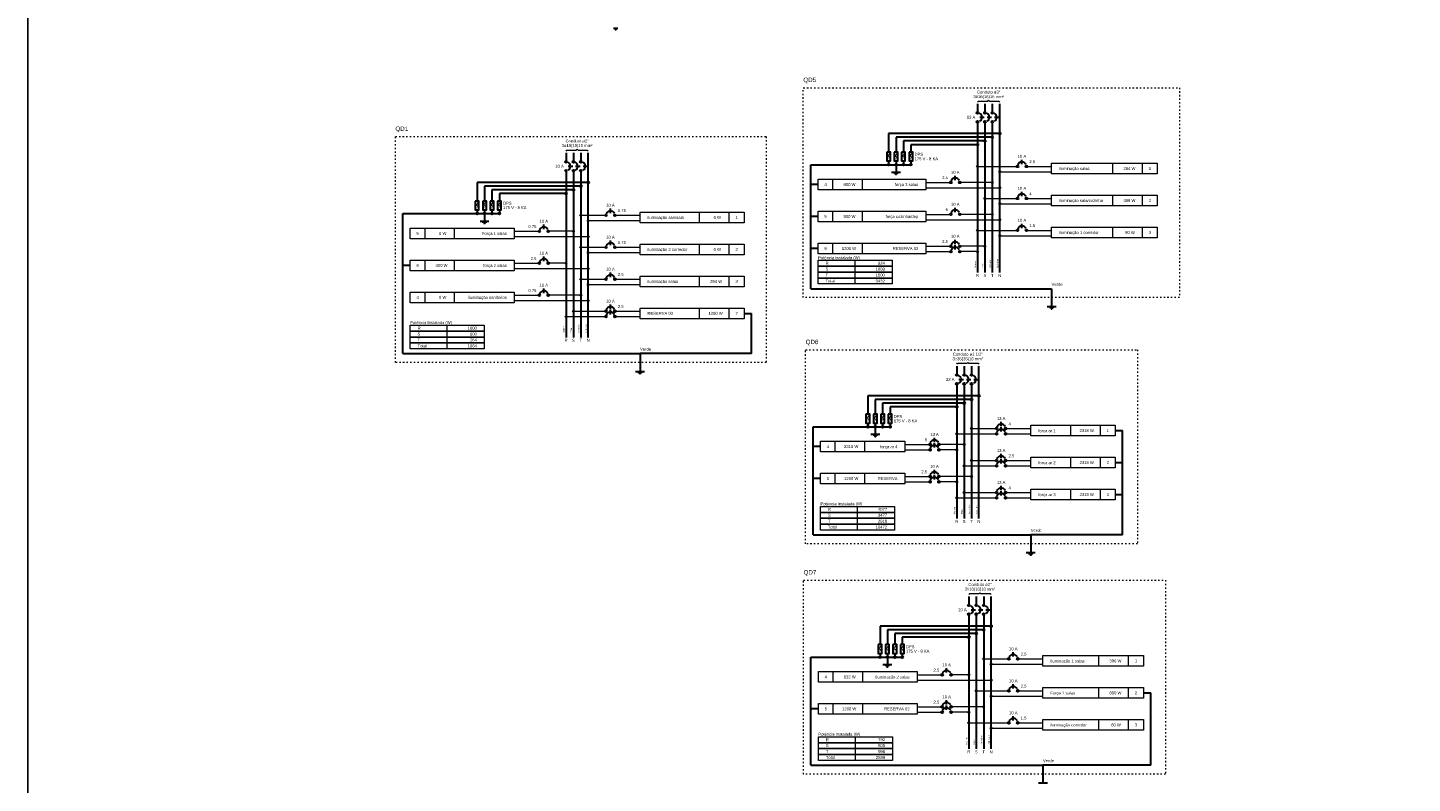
# Model space of a CAD drawing. Header units: metres. Extents: x -81 to 1042, y -541 to 334.
# Tile 78 of 130: x 550 to 649, y 56 to 111. Entities that reach past the tile are written whole.
import ezdxf

# ---------------------------------------------------------------- set-up
doc = ezdxf.new("R2010")
doc.units = ezdxf.units.M
doc.linetypes.add('DOT2', pattern=[3.175, 0, -3.175])
for name, color, linetype, lineweight in [('DI-Barramento Fase 1', 6, 'Continuous', 30), ('DI-Barramento Fase 2', 6, 'Continuous', 30), ('DI-Barramento Fase 3', 6, 'Continuous', 30), ('DI-Barramento Neutro', 6, 'Continuous', 30), ('DI-Disjuntor', 1, 'Continuous', 30), ('DI-Fios', 3, 'Continuous', 30), ('DI-Linhas do diagrama', 9, 'Continuous', 20), ('DI-Pontilhado', 7, 'Continuous', 20), ('DI-Textos do diagrama', 7, 'Continuous', 20), ('DI-Título do diagrama', 3, 'Continuous', 30)]:
    doc.layers.add(name, color=color, linetype=linetype, lineweight=lineweight)
doc.layers.add('view', color=7, linetype='Continuous', plot=False)
doc.styles.add('Arial', font='arial.ttf', dxfattribs={"height": 0.025})

msp = doc.modelspace()

# ---------------------------------------------------------------- hatches: boundary and pattern name
at = {"layer": 'DI-Textos do diagrama', "linetype": 'Continuous'}
for points in [[(611.199, 101.539), (611.273, 101.508), (611.167, 101.298), (611.283, 101.298), (611.125, 101.044), (611.199, 101.247), (611.077, 101.247), (611.199, 101.539)], [(611.728, 101.539), (611.802, 101.508), (611.696, 101.298), (611.813, 101.298), (611.654, 101.044), (611.728, 101.247), (611.606, 101.247), (611.728, 101.539)], [(612.258, 101.539), (612.332, 101.508), (612.226, 101.298), (612.342, 101.298), (612.184, 101.044), (612.258, 101.247), (612.136, 101.247), (612.258, 101.539)], [(612.787, 101.539), (612.861, 101.508), (612.755, 101.298), (612.872, 101.298), (612.713, 101.044), (612.787, 101.247), (612.665, 101.247), (612.787, 101.539)], [(581.778, 98.039), (581.852, 98.008), (581.746, 97.798), (581.862, 97.798), (581.703, 97.544), (581.778, 97.747), (581.656, 97.747), (581.778, 98.039)], [(582.307, 98.039), (582.381, 98.008), (582.275, 97.798), (582.392, 97.798), (582.233, 97.544), (582.307, 97.747), (582.185, 97.747), (582.307, 98.039)], [(582.837, 98.039), (582.911, 98.008), (582.805, 97.798), (582.921, 97.798), (582.762, 97.544), (582.837, 97.747), (582.715, 97.747), (582.837, 98.039)], [(583.366, 98.039), (583.44, 98.008), (583.334, 97.798), (583.451, 97.798), (583.292, 97.544), (583.366, 97.747), (583.244, 97.747), (583.366, 98.039)], [(609.712, 82.788), (609.786, 82.756), (609.68, 82.546), (609.796, 82.546), (609.638, 82.292), (609.712, 82.495), (609.59, 82.495), (609.712, 82.788)], [(610.241, 82.788), (610.315, 82.756), (610.209, 82.546), (610.326, 82.546), (610.167, 82.292), (610.241, 82.495), (610.119, 82.495), (610.241, 82.788)], [(610.771, 82.788), (610.845, 82.756), (610.739, 82.546), (610.855, 82.546), (610.697, 82.292), (610.771, 82.495), (610.649, 82.495), (610.771, 82.788)], [(611.3, 82.788), (611.374, 82.756), (611.268, 82.546), (611.385, 82.546), (611.226, 82.292), (611.3, 82.495), (611.178, 82.495), (611.3, 82.788)], [(610.581, 66.311), (610.655, 66.279), (610.55, 66.069), (610.666, 66.069), (610.507, 65.815), (610.581, 66.018), (610.46, 66.018), (610.581, 66.311)], [(611.111, 66.311), (611.185, 66.279), (611.079, 66.069), (611.196, 66.069), (611.037, 65.815), (611.111, 66.018), (610.989, 66.018), (611.111, 66.311)], [(611.64, 66.311), (611.714, 66.279), (611.609, 66.069), (611.725, 66.069), (611.566, 65.815), (611.64, 66.018), (611.519, 66.018), (611.64, 66.311)], [(612.17, 66.311), (612.244, 66.279), (612.138, 66.069), (612.255, 66.069), (612.096, 65.815), (612.17, 66.018), (612.048, 66.018), (612.17, 66.311)]]:
    msp.add_hatch(color=256, dxfattribs=at).paths.add_polyline_path(points)

# ---------------------------------------------------------------- linework, layer by layer
at = {"layer": 'DI-Barramento Fase 1', "linetype": 'Continuous'}
for p, q in [((617.537, 105.051), (617.537, 104.416)), ((617.537, 103.78), (617.537, 93)), ((588.116, 101.551), (588.116, 100.916)), ((588.116, 100.28), (588.116, 88.356)), ((616.05, 86.299), (616.05, 85.664)), ((616.05, 85.028), (616.05, 75.391)), ((616.919, 69.822), (616.919, 69.187)), ((616.919, 68.551), (616.919, 58.914))]:
    msp.add_line(p, q, dxfattribs=at)
at = {"layer": 'DI-Barramento Fase 2', "linetype": 'Continuous'}
for p, q in [((618.066, 105.051), (618.066, 104.416)), ((618.066, 103.78), (618.066, 93)), ((588.645, 101.551), (588.645, 100.916)), ((588.645, 100.28), (588.645, 88.356)), ((616.579, 86.299), (616.579, 85.664)), ((616.579, 85.028), (616.579, 75.391)), ((617.449, 69.822), (617.449, 69.187)), ((617.449, 68.551), (617.449, 58.914))]:
    msp.add_line(p, q, dxfattribs=at)
at = {"layer": 'DI-Barramento Fase 3', "linetype": 'Continuous'}
for p, q in [((618.596, 105.051), (618.596, 104.416)), ((618.596, 103.78), (618.596, 93)), ((589.175, 101.551), (589.175, 100.916)), ((589.175, 100.28), (589.175, 88.356)), ((617.109, 86.299), (617.109, 85.664)), ((617.109, 85.028), (617.109, 75.391)), ((617.978, 69.822), (617.978, 69.187)), ((617.978, 68.551), (617.978, 58.914))]:
    msp.add_line(p, q, dxfattribs=at)
at = {"layer": 'DI-Barramento Neutro', "linetype": 'Continuous'}
for p, q in [((619.125, 93), (619.125, 105.051)), ((589.704, 88.356), (589.704, 101.551)), ((617.638, 75.391), (617.638, 86.299)), ((618.508, 58.914), (618.508, 69.822))]:
    msp.add_line(p, q, dxfattribs=at)
at = {"layer": 'DI-Disjuntor', "linetype": 'Continuous'}
for p, q in [((617.696, 104.098), (618.013, 104.098)), ((618.225, 104.098), (618.543, 104.098)), ((618.755, 104.098), (619.072, 104.098)), ((620.714, 100.745), (620.714, 101.063)), ((588.275, 100.598), (588.592, 100.598)), ((588.804, 100.598), (589.122, 100.598)), ((589.334, 100.598), (589.651, 100.598)), ((615.948, 99.602), (615.948, 99.919)), ((620.714, 98.458), (620.714, 98.776)), ((591.293, 97.245), (591.293, 97.563)), ((615.948, 97.314), (615.948, 97.632)), ((586.527, 96.102), (586.527, 96.419)), ((620.714, 96.17), (620.714, 96.488)), ((591.293, 94.958), (591.293, 95.276)), ((615.948, 95.027), (615.948, 95.344)), ((586.527, 93.814), (586.527, 94.132)), ((615.948, 94.645), (615.948, 94.963)), ((591.293, 92.67), (591.293, 92.988)), ((586.527, 91.527), (586.527, 91.844)), ((591.293, 90.383), (591.293, 90.701)), ((591.293, 90.002), (591.293, 90.319)), ((616.209, 85.346), (616.526, 85.346)), ((616.738, 85.346), (617.056, 85.346)), ((617.268, 85.346), (617.585, 85.346)), ((619.227, 81.993), (619.227, 82.311)), ((619.227, 81.612), (619.227, 81.93)), ((614.461, 80.85), (614.461, 81.167)), ((614.461, 80.468), (614.461, 80.786)), ((619.227, 79.706), (619.227, 80.024)), ((619.227, 79.325), (619.227, 79.642)), ((614.461, 78.562), (614.461, 78.88)), ((614.461, 78.181), (614.461, 78.499)), ((619.227, 77.418), (619.227, 77.736)), ((619.227, 77.037), (619.227, 77.355)), ((617.078, 68.869), (617.396, 68.869)), ((617.608, 68.869), (617.926, 68.869)), ((618.137, 68.869), (618.455, 68.869)), ((620.096, 65.516), (620.096, 65.834)), ((615.331, 64.373), (615.331, 64.69)), ((620.096, 63.229), (620.096, 63.547)), ((615.331, 62.085), (615.331, 62.403)), ((615.331, 61.704), (615.331, 62.022)), ((620.096, 60.941), (620.096, 61.259))]:
    msp.add_line(p, q, dxfattribs=at)
for points in [[(611.05, 101.609), (611.05, 100.974), (611.315, 100.974), (611.315, 101.609), (611.05, 101.609)], [(611.58, 101.609), (611.58, 100.974), (611.845, 100.974), (611.845, 101.609), (611.58, 101.609)], [(612.109, 101.609), (612.109, 100.974), (612.374, 100.974), (612.374, 101.609), (612.109, 101.609)], [(612.639, 101.609), (612.639, 100.974), (612.904, 100.974), (612.904, 101.609), (612.639, 101.609)], [(581.629, 98.109), (581.629, 97.474), (581.894, 97.474), (581.894, 98.109), (581.629, 98.109)], [(582.159, 98.109), (582.159, 97.474), (582.424, 97.474), (582.424, 98.109), (582.159, 98.109)], [(582.688, 98.109), (582.688, 97.474), (582.953, 97.474), (582.953, 98.109), (582.688, 98.109)], [(583.218, 98.109), (583.218, 97.474), (583.483, 97.474), (583.483, 98.109), (583.218, 98.109)], [(609.563, 82.857), (609.563, 82.222), (609.828, 82.222), (609.828, 82.857), (609.563, 82.857)], [(610.093, 82.857), (610.093, 82.222), (610.358, 82.222), (610.358, 82.857), (610.093, 82.857)], [(610.622, 82.857), (610.622, 82.222), (610.887, 82.222), (610.887, 82.857), (610.622, 82.857)], [(611.152, 82.857), (611.152, 82.222), (611.417, 82.222), (611.417, 82.857), (611.152, 82.857)], [(610.433, 66.38), (610.433, 65.745), (610.698, 65.745), (610.698, 66.38), (610.433, 66.38)], [(610.963, 66.38), (610.963, 65.745), (611.227, 65.745), (611.227, 66.38), (610.963, 66.38)], [(611.492, 66.38), (611.492, 65.745), (611.757, 65.745), (611.757, 66.38), (611.492, 66.38)], [(612.022, 66.38), (612.022, 65.745), (612.286, 65.745), (612.286, 66.38), (612.022, 66.38)]]:
    msp.add_lwpolyline(points, close=True, dxfattribs=at)
for centre in [(617.537, 104.416), (618.066, 104.416), (618.596, 104.416), (617.537, 103.78), (618.066, 103.78), (618.596, 103.78), (588.116, 100.916), (588.645, 100.916), (589.175, 100.916), (588.116, 100.28), (588.645, 100.28), (589.175, 100.28), (620.396, 100.586), (621.032, 100.586), (615.631, 99.443), (616.266, 99.443), (620.396, 98.299), (621.032, 98.299), (590.975, 97.086), (591.61, 97.086), (615.631, 97.155), (616.266, 97.155), (620.396, 96.012), (621.032, 96.012), (586.209, 95.943), (586.845, 95.943), (590.975, 94.799), (591.61, 94.799), (615.631, 94.868), (615.631, 94.487), (616.266, 94.868), (616.266, 94.487), (586.209, 93.655), (586.845, 93.655), (590.975, 92.512), (591.61, 92.512), (586.209, 91.368), (586.845, 91.368), (590.975, 90.224), (591.61, 90.224), (590.975, 89.843), (591.61, 89.843), (616.05, 85.664), (616.579, 85.664), (617.109, 85.664), (616.05, 85.028), (616.579, 85.028), (617.109, 85.028), (618.909, 81.834), (618.909, 81.453), (619.545, 81.834), (619.545, 81.453), (614.144, 80.691), (614.144, 80.309), (614.779, 80.691), (614.779, 80.309), (618.909, 79.547), (618.909, 79.166), (619.545, 79.547), (619.545, 79.166), (614.144, 78.403), (614.779, 78.403), (614.144, 78.022), (614.779, 78.022), (618.909, 77.26), (619.545, 77.26), (618.909, 76.878), (619.545, 76.878), (616.919, 69.187), (616.919, 68.551), (617.449, 69.187), (617.449, 68.551), (617.978, 69.187), (617.978, 68.551), (619.779, 65.357), (620.414, 65.357), (615.013, 64.214), (615.649, 64.214), (619.779, 63.07), (620.414, 63.07), (615.013, 61.926), (615.013, 61.545), (615.649, 61.926), (615.649, 61.545), (619.779, 60.783), (620.414, 60.783)]:
    msp.add_circle(centre, 0.0635, dxfattribs=at)
for centre, start, end in [((617.537, 104.098), 300, 65), ((618.066, 104.098), 300, 65), ((618.596, 104.098), 300, 65), ((588.116, 100.598), 300, 65), ((588.645, 100.598), 300, 65), ((589.175, 100.598), 300, 65), ((620.714, 100.586), 25, 160), ((615.948, 99.443), 25, 160), ((620.714, 98.299), 25, 160), ((591.293, 97.086), 25, 160), ((615.948, 97.155), 25, 160), ((586.527, 95.943), 25, 160), ((620.714, 96.012), 25, 160), ((591.293, 94.799), 25, 160), ((615.948, 94.868), 25, 160), ((615.948, 94.487), 25, 160), ((586.527, 93.655), 25, 160), ((591.293, 92.512), 25, 160), ((586.527, 91.368), 25, 160), ((591.293, 90.224), 25, 160), ((591.293, 89.843), 25, 160), ((616.05, 85.346), 300, 65), ((616.579, 85.346), 300, 65), ((617.109, 85.346), 300, 65), ((619.227, 81.834), 25, 160), ((619.227, 81.453), 25, 160), ((614.461, 80.691), 25, 160), ((614.461, 80.309), 25, 160), ((619.227, 79.547), 25, 160), ((619.227, 79.166), 25, 160), ((614.461, 78.403), 25, 160), ((614.461, 78.022), 25, 160), ((619.227, 77.26), 25, 160), ((619.227, 76.878), 25, 160), ((616.919, 68.869), 300, 65), ((617.449, 68.869), 300, 65), ((617.978, 68.869), 300, 65), ((620.096, 65.357), 25, 160), ((615.331, 64.214), 25, 160), ((620.096, 63.07), 25, 160), ((615.331, 61.926), 25, 160), ((615.331, 61.545), 25, 160), ((620.096, 60.783), 25, 160)]:
    msp.add_arc(centre, 0.318, start, end, dxfattribs=at)
at = {"layer": 'DI-Fios', "linetype": 'Continuous'}
for p, q in [((591.505, 110.484), (591.822, 110.484)), ((591.584, 110.431), (591.743, 110.431)), ((591.624, 110.378), (591.703, 110.378)), ((619.125, 102.933), (611.183, 102.933)), ((611.183, 102.933), (611.183, 101.609)), ((618.596, 102.668), (611.712, 102.668)), ((611.712, 102.668), (611.712, 101.609)), ((618.066, 102.404), (612.242, 102.404)), ((612.242, 102.404), (612.242, 101.609)), ((617.537, 102.139), (612.771, 102.139)), ((612.771, 102.139), (612.771, 101.609)), ((605.612, 100.709), (612.771, 100.709)), ((605.612, 91.835), (605.612, 100.709)), ((611.183, 100.974), (611.183, 100.709)), ((611.395, 100.18), (612.03, 100.18)), ((611.554, 100.127), (611.871, 100.127)), ((611.633, 100.074), (611.792, 100.074)), ((611.673, 100.021), (611.752, 100.021)), ((611.712, 100.974), (611.712, 100.709)), ((611.712, 100.709), (611.712, 100.18)), ((612.242, 100.974), (612.242, 100.709)), ((612.771, 100.974), (612.771, 100.709)), ((589.704, 99.433), (581.762, 99.433)), ((581.762, 99.433), (581.762, 98.109)), ((589.175, 99.168), (582.291, 99.168)), ((582.291, 99.168), (582.291, 98.109)), ((606.142, 99.29), (605.612, 99.29)), ((588.645, 98.904), (582.821, 98.904)), ((582.821, 98.904), (582.821, 98.109)), ((588.116, 98.639), (583.35, 98.639)), ((583.35, 98.639), (583.35, 98.109)), ((576.446, 97.209), (583.35, 97.209)), ((576.446, 87.191), (576.446, 97.209)), ((581.762, 97.474), (581.762, 97.209)), ((582.291, 97.474), (582.291, 97.209)), ((582.291, 97.209), (582.291, 96.68)), ((582.821, 97.474), (582.821, 97.209)), ((583.35, 97.474), (583.35, 97.209)), ((581.973, 96.68), (582.609, 96.68)), ((582.132, 96.627), (582.45, 96.627)), ((582.212, 96.574), (582.371, 96.574)), ((582.251, 96.521), (582.331, 96.521)), ((606.142, 97.003), (605.612, 97.003)), ((606.142, 94.715), (605.612, 94.715)), ((576.975, 93.503), (576.446, 93.503)), ((605.612, 91.835), (622.832, 91.835)), ((622.832, 91.835), (622.832, 90.564)), ((622.514, 90.564), (623.15, 90.564)), ((622.673, 90.511), (622.991, 90.511)), ((622.752, 90.458), (622.911, 90.458)), ((622.792, 90.405), (622.872, 90.405)), ((600.845, 90.072), (601.374, 90.072)), ((601.374, 87.191), (601.374, 90.072)), ((576.446, 87.191), (593.411, 87.191)), ((593.411, 87.191), (593.411, 85.92)), ((601.374, 87.191), (593.411, 87.191)), ((593.093, 85.92), (593.728, 85.92)), ((593.252, 85.867), (593.57, 85.867)), ((593.331, 85.814), (593.49, 85.814)), ((593.371, 85.761), (593.45, 85.761)), ((617.638, 84.181), (609.696, 84.181)), ((609.696, 84.181), (609.696, 82.857)), ((617.109, 83.916), (610.225, 83.916)), ((610.225, 83.916), (610.225, 82.857)), ((616.579, 83.652), (610.755, 83.652)), ((610.755, 83.652), (610.755, 82.857)), ((616.05, 83.387), (611.284, 83.387)), ((611.284, 83.387), (611.284, 82.857)), ((609.696, 82.222), (609.696, 81.957)), ((610.225, 82.222), (610.225, 81.957)), ((610.755, 82.222), (610.755, 81.957)), ((611.284, 82.222), (611.284, 81.957)), ((605.777, 81.957), (611.284, 81.957)), ((605.777, 74.227), (605.777, 81.957)), ((609.908, 81.428), (610.543, 81.428)), ((610.066, 81.375), (610.384, 81.375)), ((610.146, 81.322), (610.305, 81.322)), ((610.186, 81.269), (610.265, 81.269)), ((610.225, 81.957), (610.225, 81.428)), ((627.381, 81.682), (627.911, 81.682)), ((627.911, 74.227), (627.911, 81.682)), ((606.307, 80.538), (605.777, 80.538)), ((627.381, 79.394), (627.911, 79.394)), ((606.307, 78.251), (605.777, 78.251)), ((627.381, 77.107), (627.911, 77.107)), ((605.777, 74.227), (621.345, 74.227)), ((621.345, 74.227), (621.345, 72.956)), ((627.911, 74.227), (621.345, 74.227)), ((621.027, 72.956), (621.662, 72.956)), ((621.186, 72.903), (621.504, 72.903)), ((621.265, 72.85), (621.424, 72.85)), ((621.305, 72.797), (621.385, 72.797)), ((618.508, 67.704), (610.565, 67.704)), ((610.565, 67.704), (610.565, 66.38)), ((617.978, 67.439), (611.095, 67.439)), ((611.095, 67.439), (611.095, 66.38)), ((617.449, 67.175), (611.624, 67.175)), ((611.624, 67.175), (611.624, 66.38)), ((616.919, 66.91), (612.154, 66.91)), ((612.154, 66.91), (612.154, 66.38)), ((605.631, 65.48), (612.154, 65.48)), ((605.631, 57.75), (605.631, 65.48)), ((610.565, 65.745), (610.565, 65.48)), ((611.095, 65.745), (611.095, 65.48)), ((611.095, 65.48), (611.095, 64.951)), ((611.624, 65.745), (611.624, 65.48)), ((612.154, 65.745), (612.154, 65.48)), ((610.777, 64.951), (611.413, 64.951)), ((610.936, 64.898), (611.254, 64.898)), ((611.016, 64.845), (611.174, 64.845)), ((611.055, 64.792), (611.135, 64.792)), ((629.394, 62.917), (629.924, 62.917)), ((629.924, 57.75), (629.924, 62.917)), ((606.16, 61.774), (605.631, 61.774)), ((605.631, 57.75), (622.214, 57.75)), ((622.214, 57.75), (622.214, 56.479)), ((629.924, 57.75), (622.214, 57.75)), ((621.897, 56.479), (622.532, 56.479))]:
    msp.add_line(p, q, dxfattribs=at)
at = {"layer": 'DI-Fios', "linetype": 'Continuous', "const_width": 0.0635}
for points in [[(619.157, 102.933, 1), (619.093, 102.933, 1)], [(617.569, 102.139, 1), (617.505, 102.139, 1)], [(618.098, 102.404, 1), (618.034, 102.404, 1)], [(618.628, 102.668, 1), (618.564, 102.668, 1)], [(611.215, 100.709, 1), (611.151, 100.709, 1)], [(611.744, 100.709, 1), (611.68, 100.709, 1)], [(612.274, 100.709, 1), (612.21, 100.709, 1)], [(612.803, 100.709, 1), (612.739, 100.709, 1)], [(589.207, 99.168, 1), (589.143, 99.168, 1)], [(589.736, 99.433, 1), (589.672, 99.433, 1)], [(588.148, 98.639, 1), (588.084, 98.639, 1)], [(588.677, 98.904, 1), (588.613, 98.904, 1)], [(581.794, 97.209, 1), (581.73, 97.209, 1)], [(582.323, 97.209, 1), (582.259, 97.209, 1)], [(582.853, 97.209, 1), (582.789, 97.209, 1)], [(583.382, 97.209, 1), (583.318, 97.209, 1)], [(617.67, 84.181, 1), (617.606, 84.181, 1)], [(616.082, 83.387, 1), (616.018, 83.387, 1)], [(616.611, 83.652, 1), (616.547, 83.652, 1)], [(617.141, 83.916, 1), (617.077, 83.916, 1)], [(609.728, 81.957, 1), (609.664, 81.957, 1)], [(610.257, 81.957, 1), (610.193, 81.957, 1)], [(610.787, 81.957, 1), (610.723, 81.957, 1)], [(611.316, 81.957, 1), (611.252, 81.957, 1)], [(618.01, 67.439, 1), (617.946, 67.439, 1)], [(618.54, 67.704, 1), (618.476, 67.704, 1)], [(616.951, 66.91, 1), (616.887, 66.91, 1)], [(617.481, 67.175, 1), (617.417, 67.175, 1)], [(610.597, 65.48, 1), (610.533, 65.48, 1)], [(611.127, 65.48, 1), (611.063, 65.48, 1)], [(611.656, 65.48, 1), (611.592, 65.48, 1)], [(612.186, 65.48, 1), (612.122, 65.48, 1)]]:
    msp.add_lwpolyline(points, format="xyb", close=True, dxfattribs=at)
at = {"layer": 'DI-Fios', "linetype": 'Continuous'}
for centre in [(619.125, 102.933), (617.537, 102.139), (618.066, 102.404), (618.596, 102.668), (611.183, 100.709), (611.712, 100.709), (612.242, 100.709), (612.771, 100.709), (589.175, 99.168), (589.704, 99.433), (588.116, 98.639), (588.645, 98.904), (581.762, 97.209), (582.291, 97.209), (582.821, 97.209), (583.35, 97.209), (617.638, 84.181), (616.05, 83.387), (616.579, 83.652), (617.109, 83.916), (609.696, 81.957), (610.225, 81.957), (610.755, 81.957), (611.284, 81.957), (617.978, 67.439), (618.508, 67.704), (616.919, 66.91), (617.449, 67.175), (610.565, 65.48), (611.095, 65.48), (611.624, 65.48), (612.154, 65.48)]:
    msp.add_circle(centre, 0.0635, dxfattribs=at)
at = {"layer": 'DI-Linhas do diagrama', "linetype": 'Continuous'}
for p, q in [((617.537, 100.586), (620.396, 100.586)), ((619.125, 100.205), (622.832, 100.205)), ((621.032, 100.586), (622.832, 100.586)), ((627.216, 100.053), (627.216, 100.815)), ((629.334, 100.053), (629.334, 100.815)), ((607.201, 98.909), (607.201, 99.671)), ((609.319, 98.909), (609.319, 99.671)), ((613.83, 99.443), (615.631, 99.443)), ((613.83, 99.061), (619.125, 99.061)), ((618.596, 99.443), (616.266, 99.443)), ((618.066, 98.299), (620.396, 98.299)), ((621.032, 98.299), (622.832, 98.299)), ((627.216, 97.765), (627.216, 98.528)), ((629.334, 97.765), (629.334, 98.528)), ((589.175, 97.086), (590.975, 97.086)), ((591.61, 97.086), (593.411, 97.086)), ((597.668, 96.553), (597.668, 97.315)), ((599.786, 96.553), (599.786, 97.315)), ((607.201, 96.621), (607.201, 97.384)), ((609.319, 96.621), (609.319, 97.384)), ((613.83, 97.155), (615.631, 97.155)), ((618.596, 97.155), (616.266, 97.155)), ((619.125, 97.918), (622.832, 97.918)), ((578.034, 95.409), (578.034, 96.171)), ((580.152, 95.409), (580.152, 96.171)), ((589.704, 96.705), (593.411, 96.705)), ((613.83, 96.774), (619.125, 96.774)), ((627.216, 95.478), (627.216, 96.24)), ((629.334, 95.478), (629.334, 96.24)), ((584.409, 95.943), (586.209, 95.943)), ((584.409, 95.561), (589.704, 95.561)), ((588.645, 95.943), (586.845, 95.943)), ((607.201, 94.334), (607.201, 95.097)), ((609.319, 94.334), (609.319, 95.097)), ((617.537, 96.012), (620.396, 96.012)), ((619.125, 95.63), (622.832, 95.63)), ((621.032, 96.012), (622.832, 96.012)), ((589.175, 94.799), (590.975, 94.799)), ((589.704, 94.418), (593.411, 94.418)), ((591.61, 94.799), (593.411, 94.799)), ((597.668, 94.265), (597.668, 95.028)), ((599.786, 94.265), (599.786, 95.028)), ((613.83, 94.868), (615.631, 94.868)), ((613.83, 94.487), (615.631, 94.487)), ((618.066, 94.868), (616.266, 94.868)), ((617.537, 94.487), (616.266, 94.487)), ((578.034, 93.121), (578.034, 93.884)), ((580.152, 93.121), (580.152, 93.884)), ((584.409, 93.655), (586.209, 93.655)), ((584.409, 93.274), (589.704, 93.274)), ((588.116, 93.655), (586.845, 93.655)), ((608.79, 93.444), (608.79, 93.868)), ((608.79, 93.021), (608.79, 93.444)), ((589.175, 92.512), (590.975, 92.512)), ((589.704, 92.13), (593.411, 92.13)), ((591.61, 92.512), (593.411, 92.512)), ((597.668, 91.978), (597.668, 92.74)), ((599.786, 91.978), (599.786, 92.74)), ((608.79, 92.597), (608.79, 93.021)), ((608.79, 92.174), (608.79, 92.597)), ((578.034, 90.834), (578.034, 91.597)), ((580.152, 90.834), (580.152, 91.597)), ((584.409, 91.368), (586.209, 91.368)), ((589.175, 91.368), (586.845, 91.368)), ((584.409, 90.987), (589.704, 90.987)), ((588.645, 90.224), (590.975, 90.224)), ((591.61, 90.224), (593.411, 90.224)), ((597.668, 89.69), (597.668, 90.453)), ((599.786, 89.69), (599.786, 90.453)), ((579.623, 88.801), (579.623, 89.224)), ((588.116, 89.843), (590.975, 89.843)), ((591.61, 89.843), (593.411, 89.843)), ((579.623, 88.377), (579.623, 88.801)), ((579.623, 87.954), (579.623, 88.377)), ((579.623, 87.53), (579.623, 87.954)), ((616.05, 81.453), (618.909, 81.453)), ((617.109, 81.834), (618.909, 81.834)), ((619.545, 81.834), (621.345, 81.834)), ((619.545, 81.453), (621.345, 81.453)), ((624.204, 81.301), (624.204, 82.063)), ((626.322, 81.301), (626.322, 82.063)), ((607.366, 80.157), (607.366, 80.919)), ((609.484, 80.157), (609.484, 80.919)), ((612.343, 80.691), (614.144, 80.691)), ((612.343, 80.309), (614.144, 80.309)), ((616.579, 80.691), (614.779, 80.691)), ((616.05, 80.309), (614.779, 80.309)), ((617.109, 79.547), (618.909, 79.547)), ((619.545, 79.547), (621.345, 79.547)), ((624.204, 79.013), (624.204, 79.776)), ((626.322, 79.013), (626.322, 79.776)), ((607.366, 77.87), (607.366, 78.632)), ((609.484, 77.87), (609.484, 78.632)), ((612.343, 78.403), (614.144, 78.403)), ((617.109, 78.403), (614.779, 78.403)), ((616.579, 79.166), (618.909, 79.166)), ((619.545, 79.166), (621.345, 79.166)), ((612.343, 78.022), (614.144, 78.022)), ((616.05, 78.022), (614.779, 78.022)), ((616.579, 77.26), (618.909, 77.26)), ((619.545, 77.26), (621.345, 77.26)), ((624.204, 76.726), (624.204, 77.488)), ((626.322, 76.726), (626.322, 77.488)), ((608.955, 75.836), (608.955, 76.26)), ((616.05, 76.878), (618.909, 76.878)), ((619.545, 76.878), (621.345, 76.878)), ((608.955, 75.413), (608.955, 75.836)), ((608.955, 74.989), (608.955, 75.413)), ((608.955, 74.565), (608.955, 74.989)), ((617.978, 65.357), (619.779, 65.357)), ((620.414, 65.357), (622.214, 65.357)), ((626.217, 64.824), (626.217, 65.586)), ((628.335, 64.824), (628.335, 65.586)), ((607.219, 63.68), (607.219, 64.442)), ((609.337, 63.68), (609.337, 64.442)), ((618.508, 64.976), (622.214, 64.976)), ((613.213, 64.214), (615.013, 64.214)), ((613.213, 63.832), (618.508, 63.832)), ((616.919, 64.214), (615.649, 64.214)), ((617.449, 63.07), (619.779, 63.07)), ((618.508, 62.689), (622.214, 62.689)), ((620.414, 63.07), (622.214, 63.07)), ((626.217, 62.536), (626.217, 63.299)), ((628.335, 62.536), (628.335, 63.299)), ((607.219, 61.393), (607.219, 62.155)), ((609.337, 61.393), (609.337, 62.155)), ((613.213, 61.926), (615.013, 61.926)), ((613.213, 61.545), (615.013, 61.545)), ((617.978, 61.926), (615.649, 61.926)), ((616.919, 61.545), (615.649, 61.545)), ((616.919, 60.783), (619.779, 60.783)), ((618.508, 60.401), (622.214, 60.401)), ((620.414, 60.783), (622.214, 60.783)), ((626.217, 60.249), (626.217, 61.011)), ((628.335, 60.249), (628.335, 61.011)), ((608.808, 59.359), (608.808, 59.783)), ((608.808, 58.936), (608.808, 59.359)), ((608.808, 58.512), (608.808, 58.936)), ((608.808, 58.088), (608.808, 58.512))]:
    msp.add_line(p, q, dxfattribs=at)
at = {"layer": 'DI-Linhas do diagrama', "linetype": 'Continuous', "const_width": 0.0635}
for points in [[(617.569, 100.586, 1), (617.505, 100.586, 1)], [(619.157, 100.205, 1), (619.093, 100.205, 1)], [(618.628, 99.443, 1), (618.564, 99.443, 1)], [(619.157, 99.061, 1), (619.093, 99.061, 1)], [(618.098, 98.299, 1), (618.034, 98.299, 1)], [(589.207, 97.086, 1), (589.143, 97.086, 1)], [(618.628, 97.155, 1), (618.564, 97.155, 1)], [(619.157, 97.918, 1), (619.093, 97.918, 1)], [(589.736, 96.705, 1), (589.672, 96.705, 1)], [(617.569, 96.012, 1), (617.505, 96.012, 1)], [(619.157, 96.774, 1), (619.093, 96.774, 1)], [(588.677, 95.943, 1), (588.613, 95.943, 1)], [(589.736, 95.561, 1), (589.672, 95.561, 1)], [(619.157, 95.63, 1), (619.093, 95.63, 1)], [(589.207, 94.799, 1), (589.143, 94.799, 1)], [(589.736, 94.418, 1), (589.672, 94.418, 1)], [(617.569, 94.487, 1), (617.505, 94.487, 1)], [(618.098, 94.868, 1), (618.034, 94.868, 1)], [(588.148, 93.655, 1), (588.084, 93.655, 1)], [(589.736, 93.274, 1), (589.672, 93.274, 1)], [(589.207, 92.512, 1), (589.143, 92.512, 1)], [(589.736, 92.13, 1), (589.672, 92.13, 1)], [(589.207, 91.368, 1), (589.143, 91.368, 1)], [(588.677, 90.224, 1), (588.613, 90.224, 1)], [(589.736, 90.987, 1), (589.672, 90.987, 1)], [(588.148, 89.843, 1), (588.084, 89.843, 1)], [(616.082, 81.453, 1), (616.018, 81.453, 1)], [(617.141, 81.834, 1), (617.077, 81.834, 1)], [(616.082, 80.309, 1), (616.018, 80.309, 1)], [(616.611, 80.691, 1), (616.547, 80.691, 1)], [(616.611, 79.166, 1), (616.547, 79.166, 1)], [(617.141, 79.547, 1), (617.077, 79.547, 1)], [(617.141, 78.403, 1), (617.077, 78.403, 1)], [(616.082, 78.022, 1), (616.018, 78.022, 1)], [(616.611, 77.26, 1), (616.547, 77.26, 1)], [(616.082, 76.878, 1), (616.018, 76.878, 1)], [(618.01, 65.357, 1), (617.946, 65.357, 1)], [(618.54, 64.976, 1), (618.476, 64.976, 1)], [(616.951, 64.214, 1), (616.887, 64.214, 1)], [(618.54, 63.832, 1), (618.476, 63.832, 1)], [(617.481, 63.07, 1), (617.417, 63.07, 1)], [(618.54, 62.689, 1), (618.476, 62.689, 1)], [(616.951, 61.545, 1), (616.887, 61.545, 1)], [(618.01, 61.926, 1), (617.946, 61.926, 1)], [(616.951, 60.783, 1), (616.887, 60.783, 1)], [(618.54, 60.401, 1), (618.476, 60.401, 1)]]:
    msp.add_lwpolyline(points, format="xyb", close=True, dxfattribs=at)
at = {"layer": 'DI-Linhas do diagrama', "linetype": 'Continuous'}
for points in [[(622.832, 100.053), (622.832, 100.815), (630.393, 100.815), (630.393, 100.053), (622.832, 100.053)], [(606.142, 98.909), (606.142, 99.671), (613.83, 99.671), (613.83, 98.909), (606.142, 98.909)], [(622.832, 97.765), (622.832, 98.528), (630.393, 98.528), (630.393, 97.765), (622.832, 97.765)], [(593.411, 96.553), (593.411, 97.315), (600.845, 97.315), (600.845, 96.553), (593.411, 96.553)], [(606.142, 96.621), (606.142, 97.384), (613.83, 97.384), (613.83, 96.621), (606.142, 96.621)], [(576.975, 95.409), (576.975, 96.171), (584.409, 96.171), (584.409, 95.409), (576.975, 95.409)], [(622.832, 95.478), (622.832, 96.24), (630.393, 96.24), (630.393, 95.478), (622.832, 95.478)], [(606.142, 94.334), (606.142, 95.097), (613.83, 95.097), (613.83, 94.334), (606.142, 94.334)], [(593.411, 94.265), (593.411, 95.028), (600.845, 95.028), (600.845, 94.265), (593.411, 94.265)], [(576.975, 93.121), (576.975, 93.884), (584.409, 93.884), (584.409, 93.121), (576.975, 93.121)], [(606.142, 93.444), (606.142, 93.868), (611.437, 93.868), (611.437, 93.444), (606.142, 93.444)], [(606.142, 93.021), (606.142, 93.444), (611.437, 93.444), (611.437, 93.021), (606.142, 93.021)], [(593.411, 91.978), (593.411, 92.74), (600.845, 92.74), (600.845, 91.978), (593.411, 91.978)], [(606.142, 92.597), (606.142, 93.021), (611.437, 93.021), (611.437, 92.597), (606.142, 92.597)], [(606.142, 92.174), (606.142, 92.597), (611.437, 92.597), (611.437, 92.174), (606.142, 92.174)], [(576.975, 90.834), (576.975, 91.597), (584.409, 91.597), (584.409, 90.834), (576.975, 90.834)], [(593.411, 89.69), (593.411, 90.453), (600.845, 90.453), (600.845, 89.69), (593.411, 89.69)], [(576.975, 88.801), (576.975, 89.224), (582.27, 89.224), (582.27, 88.801), (576.975, 88.801)], [(576.975, 88.377), (576.975, 88.801), (582.27, 88.801), (582.27, 88.377), (576.975, 88.377)], [(576.975, 87.954), (576.975, 88.377), (582.27, 88.377), (582.27, 87.954), (576.975, 87.954)], [(576.975, 87.53), (576.975, 87.954), (582.27, 87.954), (582.27, 87.53), (576.975, 87.53)], [(621.345, 81.301), (621.345, 82.063), (627.381, 82.063), (627.381, 81.301), (621.345, 81.301)], [(606.307, 80.157), (606.307, 80.919), (612.343, 80.919), (612.343, 80.157), (606.307, 80.157)], [(621.345, 79.013), (621.345, 79.776), (627.381, 79.776), (627.381, 79.013), (621.345, 79.013)], [(606.307, 77.87), (606.307, 78.632), (612.343, 78.632), (612.343, 77.87), (606.307, 77.87)], [(621.345, 76.726), (621.345, 77.488), (627.381, 77.488), (627.381, 76.726), (621.345, 76.726)], [(606.307, 75.836), (606.307, 76.26), (611.602, 76.26), (611.602, 75.836), (606.307, 75.836)], [(606.307, 75.413), (606.307, 75.836), (611.602, 75.836), (611.602, 75.413), (606.307, 75.413)], [(606.307, 74.989), (606.307, 75.413), (611.602, 75.413), (611.602, 74.989), (606.307, 74.989)], [(606.307, 74.565), (606.307, 74.989), (611.602, 74.989), (611.602, 74.565), (606.307, 74.565)], [(622.214, 64.824), (622.214, 65.586), (629.394, 65.586), (629.394, 64.824), (622.214, 64.824)], [(606.16, 63.68), (606.16, 64.442), (613.213, 64.442), (613.213, 63.68), (606.16, 63.68)], [(622.214, 62.536), (622.214, 63.299), (629.394, 63.299), (629.394, 62.536), (622.214, 62.536)], [(606.16, 61.393), (606.16, 62.155), (613.213, 62.155), (613.213, 61.393), (606.16, 61.393)], [(622.214, 60.249), (622.214, 61.011), (629.394, 61.011), (629.394, 60.249), (622.214, 60.249)], [(606.16, 59.359), (606.16, 59.783), (611.455, 59.783), (611.455, 59.359), (606.16, 59.359)], [(606.16, 58.936), (606.16, 59.359), (611.455, 59.359), (611.455, 58.936), (606.16, 58.936)], [(606.16, 58.512), (606.16, 58.936), (611.455, 58.936), (611.455, 58.512), (606.16, 58.512)], [(606.16, 58.088), (606.16, 58.512), (611.455, 58.512), (611.455, 58.088), (606.16, 58.088)]]:
    msp.add_lwpolyline(points, close=True, dxfattribs=at)
for centre in [(617.537, 100.586), (619.125, 100.205), (618.596, 99.443), (619.125, 99.061), (618.066, 98.299), (589.175, 97.086), (618.596, 97.155), (619.125, 97.918), (589.704, 96.705), (617.537, 96.012), (619.125, 96.774), (588.645, 95.943), (589.704, 95.561), (619.125, 95.63), (589.175, 94.799), (589.704, 94.418), (617.537, 94.487), (618.066, 94.868), (588.116, 93.655), (589.704, 93.274), (589.175, 92.512), (589.704, 92.13), (589.175, 91.368), (588.645, 90.224), (589.704, 90.987), (588.116, 89.843), (616.05, 81.453), (617.109, 81.834), (616.05, 80.309), (616.579, 80.691), (616.579, 79.166), (617.109, 79.547), (617.109, 78.403), (616.05, 78.022), (616.579, 77.26), (616.05, 76.878), (617.978, 65.357), (618.508, 64.976), (616.919, 64.214), (618.508, 63.832), (617.449, 63.07), (618.508, 62.689), (616.919, 61.545), (617.978, 61.926), (616.919, 60.783), (618.508, 60.401)]:
    msp.add_circle(centre, 0.0635, dxfattribs=at)
at = {"layer": 'DI-Pontilhado', "linetype": 'DOT2', "ltscale": 0.05}
for points in [[(605.083, 91.199), (605.083, 106.216), (631.982, 106.216), (631.982, 91.199), (605.083, 91.199)], [(575.916, 86.556), (575.916, 102.716), (602.433, 102.716), (602.433, 86.556), (575.916, 86.556)], [(605.248, 73.591), (605.248, 87.464), (628.97, 87.464), (628.97, 73.591), (605.248, 73.591)], [(605.101, 57.114), (605.101, 70.987), (630.983, 70.987), (630.983, 57.114), (605.101, 57.114)]]:
    msp.add_lwpolyline(points, close=True, dxfattribs=at)
at = {"layer": 'DI-Textos do diagrama', "linetype": 'Continuous'}
for p, q in [((617.537, 105.184), (617.603, 105.25)), ((617.603, 105.25), (618.265, 105.25)), ((618.265, 105.25), (618.331, 105.316)), ((618.331, 105.316), (618.397, 105.25)), ((618.397, 105.25), (619.059, 105.25)), ((619.059, 105.25), (619.125, 105.184)), ((588.116, 101.684), (588.182, 101.75)), ((588.182, 101.75), (588.844, 101.75)), ((588.844, 101.75), (588.91, 101.816)), ((588.91, 101.816), (588.976, 101.75)), ((588.976, 101.75), (589.638, 101.75)), ((589.638, 101.75), (589.704, 101.684)), ((616.05, 86.432), (616.116, 86.498)), ((616.116, 86.498), (616.778, 86.498)), ((616.778, 86.498), (616.844, 86.564)), ((616.844, 86.564), (616.91, 86.498)), ((616.91, 86.498), (617.572, 86.498)), ((617.572, 86.498), (617.638, 86.432)), ((616.919, 69.955), (616.986, 70.021)), ((616.986, 70.021), (617.648, 70.021)), ((617.648, 70.021), (617.714, 70.087)), ((617.714, 70.087), (617.78, 70.021)), ((617.78, 70.021), (618.442, 70.021)), ((618.442, 70.021), (618.508, 69.955))]:
    msp.add_line(p, q, dxfattribs=at)
at = {"layer": 'view'}
msp.add_lwpolyline([(549.627, 212.076), (697.899, 212.076), (697.899, 10.174), (549.627, 10.174)], close=True, dxfattribs=at)

# ---------------------------------------------------------------- texts
at = {"layer": 'DI-Barramento Fase 1', "char_height": 0.1059, "width": 0.76248, "attachment_point": 7, "rotation": 90.00021, "line_spacing_factor": 0.798, "style": 'Arial'}
for insert in [(617.431, 93.318), (588.01, 88.674), (615.944, 75.709), (616.814, 59.232)]:
    msp.add_mtext('Marrom', dxfattribs=dict(at, insert=insert))
at = {"layer": 'DI-Barramento Fase 1', "char_height": 0.212, "width": 0.25416, "attachment_point": 8, "line_spacing_factor": 0.798, "style": 'Arial'}
for insert in [(617.537, 92.682), (588.116, 88.039), (616.05, 75.074), (616.919, 58.597)]:
    msp.add_mtext('R', dxfattribs=dict(at, insert=insert))
at = {"layer": 'DI-Barramento Fase 2', "char_height": 0.1059, "width": 0.6354, "attachment_point": 7, "rotation": 90.00021, "line_spacing_factor": 0.798, "style": 'Arial'}
for insert in [(617.96, 93.318), (588.539, 88.674), (616.473, 75.709), (617.343, 59.232)]:
    msp.add_mtext('Preto', dxfattribs=dict(at, insert=insert))
at = {"layer": 'DI-Barramento Fase 2', "char_height": 0.212, "width": 0.25416, "attachment_point": 8, "line_spacing_factor": 0.798, "style": 'Arial'}
for insert in [(618.066, 92.682), (588.645, 88.039), (616.579, 75.074), (617.449, 58.597)]:
    msp.add_mtext('S', dxfattribs=dict(at, insert=insert))
at = {"layer": 'DI-Barramento Fase 3', "char_height": 0.1059, "width": 1.01664, "attachment_point": 7, "rotation": 90.00021, "line_spacing_factor": 0.798, "style": 'Arial'}
for insert in [(618.49, 93.318), (589.069, 88.674), (617.003, 75.709), (617.873, 59.232)]:
    msp.add_mtext('Vermelho', dxfattribs=dict(at, insert=insert))
at = {"layer": 'DI-Barramento Fase 3', "char_height": 0.212, "width": 0.25416, "attachment_point": 8, "line_spacing_factor": 0.798, "style": 'Arial'}
for insert in [(618.596, 92.682), (589.175, 88.039), (617.109, 75.074), (617.978, 58.597)]:
    msp.add_mtext('T', dxfattribs=dict(at, insert=insert))
at = {"layer": 'DI-Barramento Neutro', "char_height": 0.1059, "width": 1.2708, "attachment_point": 7, "rotation": 90.00021, "line_spacing_factor": 0.798, "style": 'Arial'}
for insert in [(619.019, 93.318), (589.598, 88.674), (617.532, 75.709), (618.402, 59.232)]:
    msp.add_mtext('Azul claro', dxfattribs=dict(at, insert=insert))
at = {"layer": 'DI-Barramento Neutro', "char_height": 0.212, "width": 0.25416, "attachment_point": 8, "line_spacing_factor": 0.798, "style": 'Arial'}
for insert in [(619.125, 92.682), (589.704, 88.039), (617.638, 75.074), (618.508, 58.597)]:
    msp.add_mtext('N', dxfattribs=dict(at, insert=insert))
at = {"layer": 'DI-Fios', "char_height": 0.2118, "width": 1.2708, "attachment_point": 7, "line_spacing_factor": 0.798, "style": 'Arial'}
for insert in [(622.832, 92.047), (593.411, 87.403), (621.345, 74.439), (622.214, 57.962)]:
    msp.add_mtext('Verde', dxfattribs=dict(at, insert=insert))
at = {"layer": 'DI-Linhas do diagrama', "line_spacing_factor": 0.798, "style": 'Arial'}
for s, insert, char_height, width, attachment_point in [('S', (606.672, 93.127), 0.212, 0.25416, 7), ('R', (606.672, 93.551), 0.212, 0.25416, 7), ('  1008', (610.908, 93.127), 0.2118, 1.52496, 9), ('   924', (610.908, 93.551), 0.2118, 1.52496, 9), ('T', (606.672, 92.704), 0.212, 0.25416, 7), ('Total', (606.672, 92.28), 0.2118, 1.2708, 7), ('  3432', (610.908, 92.28), 0.2118, 1.52496, 9), ('  1500', (610.908, 92.704), 0.2118, 1.52496, 9), ('R', (577.505, 88.907), 0.212, 0.25416, 7), ('  1000', (581.741, 88.907), 0.2118, 1.52496, 9), ('T', (577.505, 88.06), 0.212, 0.25416, 7), ('S', (577.505, 88.483), 0.212, 0.25416, 7), ('   264', (581.741, 88.06), 0.2118, 1.52496, 9), ('   600', (581.741, 88.483), 0.2118, 1.52496, 9), ('Total', (577.505, 87.636), 0.2118, 1.2708, 7), ('  1864', (581.741, 87.636), 0.2118, 1.52496, 9), ('T', (606.836, 75.095), 0.212, 0.25416, 7), ('S', (606.836, 75.519), 0.212, 0.25416, 7), ('R', (606.836, 75.943), 0.212, 0.25416, 7), ('  4077', (611.073, 75.943), 0.2118, 1.52496, 9), ('  3477', (611.073, 75.519), 0.2118, 1.52496, 9), ('  2918', (611.073, 75.095), 0.2118, 1.52496, 9), ('Total', (606.836, 74.672), 0.2118, 1.2708, 7), (' 10472', (611.073, 74.672), 0.2118, 1.52496, 9), ('R', (606.69, 59.466), 0.212, 0.25416, 7), ('   792', (610.926, 59.466), 0.2118, 1.52496, 9), ('T', (606.69, 58.618), 0.212, 0.25416, 7), ('Total', (606.69, 58.195), 0.2118, 1.2708, 7), ('S', (606.69, 59.042), 0.212, 0.25416, 7), ('  2588', (610.926, 58.195), 0.2118, 1.52496, 9), ('   800', (610.926, 59.042), 0.2118, 1.52496, 9), ('   996', (610.926, 58.618), 0.2118, 1.52496, 9)]:
    msp.add_mtext(s, dxfattribs=dict(at, insert=insert, char_height=char_height, width=width, attachment_point=attachment_point))
at = {"layer": 'DI-Textos do diagrama', "line_spacing_factor": 0.798, "style": 'Arial'}
for s, insert, char_height, width, attachment_point in [('Conduto ø3"', (618.331, 105.793), 0.2118, 2.79576, 8), ('3#16(16)16 mm²', (618.331, 105.405), 0.2118, 3.55824, 8), (' 13 A', (617.378, 103.993), 0.2118, 1.2708, 9), ('3#10(10)10 mm²', (588.91, 101.905), 0.2118, 3.55824, 8), ('Conduto ø2"', (588.91, 102.293), 0.2118, 2.79576, 8), ('175 V - 8 KA', (613.036, 101.027), 0.2118, 3.04992, 7), ('DPS', (613.036, 101.345), 0.2118, 0.76248, 7), ('    10 A', (620.078, 101.197), 0.2118, 2.03328, 7), ('2.5', (621.243, 100.816), 0.2118, 0.76248, 7), (' 10 A', (587.957, 100.493), 0.2118, 1.2708, 9), ('    10 A', (615.313, 100.053), 0.2118, 2.03328, 7), ('iluminação salas', (623.361, 100.258), 0.2118, 4.06656, 7), ('   264 W', (628.275, 100.328), 0.2118, 2.03328, 8), ('1', (629.864, 100.328), 0.212, 0.25416, 8), ('4', (606.672, 99.185), 0.212, 0.25416, 8), ('   600 W', (608.26, 99.185), 0.2118, 2.03328, 8), ('força 3 salas', (613.301, 99.115), 0.2118, 3.30408, 9), ('2.5', (615.419, 99.672), 0.2118, 0.76248, 9), ('    10 A', (620.078, 98.909), 0.2118, 2.03328, 7), ('DPS', (583.615, 97.845), 0.2118, 0.76248, 7), ('    10 A', (615.313, 97.766), 0.2118, 2.03328, 7), ('4', (621.243, 98.528), 0.212, 0.25416, 7), ('iluminação sala/cozinha', (623.361, 97.971), 0.2118, 5.84568, 7), ('   408 W', (628.275, 98.041), 0.2118, 2.03328, 8), ('2', (629.864, 98.041), 0.212, 0.25416, 8), ('175 V - 8 KA', (583.615, 97.527), 0.2118, 3.04992, 7), ('    10 A', (590.657, 97.697), 0.2118, 2.03328, 7), ('0.75', (591.822, 97.316), 0.2118, 1.01664, 7), ('iluminação san/sala', (593.94, 96.758), 0.2118, 4.82904, 7), ('     0 W', (598.727, 96.828), 0.2118, 2.03328, 8), ('1', (600.315, 96.828), 0.212, 0.25416, 8), ('5', (606.672, 96.897), 0.212, 0.25416, 8), ('   900 W', (608.26, 96.897), 0.2118, 2.03328, 8), ('força cozinha/dep', (613.301, 96.827), 0.2118, 4.32072, 9), ('6', (615.419, 97.384), 0.212, 0.25416, 9), ('0.75', (585.998, 96.172), 0.2118, 1.01664, 9), ('    10 A', (585.892, 96.553), 0.2118, 2.03328, 7), ('    10 A', (620.078, 96.622), 0.2118, 2.03328, 7), ('1.5', (621.243, 96.241), 0.2118, 0.76248, 7), ('    60 W', (628.275, 95.753), 0.2118, 2.03328, 8), ('3', (629.864, 95.753), 0.212, 0.25416, 8), ('5', (577.505, 95.685), 0.212, 0.25416, 8), ('     0 W', (579.093, 95.685), 0.2118, 2.03328, 8), ('Força 1 salas', (583.88, 95.615), 0.2118, 3.30408, 9), ('    10 A', (590.657, 95.409), 0.2118, 2.03328, 7), ('0.75', (591.822, 95.028), 0.2118, 1.01664, 7), ('2.5', (615.419, 95.097), 0.2118, 0.76248, 9), ('    10 A', (615.313, 95.478), 0.2118, 2.03328, 7), ('iluminação 1 corredor ', (623.361, 95.683), 0.2118, 5.59152, 7), ('2.5', (585.998, 93.884), 0.2118, 0.76248, 9), ('    10 A', (585.892, 94.266), 0.2118, 2.03328, 7), ('iluminação 2 corredor', (593.94, 94.471), 0.2118, 5.33736, 7), ('     0 W', (598.727, 94.541), 0.2118, 2.03328, 8), ('2', (600.315, 94.541), 0.212, 0.25416, 8), ('Potência Instalada (W)', (606.142, 93.883), 0.2118, 5.59152, 7), ('6', (606.672, 94.61), 0.212, 0.25416, 8), ('  1200 W', (608.26, 94.61), 0.2118, 2.03328, 8), ('RESERVA 03', (613.301, 94.61), 0.2118, 2.5416, 9), ('6', (577.505, 93.397), 0.212, 0.25416, 8), ('   400 W', (579.093, 93.397), 0.2118, 2.03328, 8), ('força 2 salas', (583.88, 93.327), 0.2118, 3.30408, 9), ('    10 A', (590.657, 93.122), 0.2118, 2.03328, 7), ('    10 A', (585.892, 91.978), 0.2118, 2.03328, 7), ('2.5', (591.822, 92.741), 0.2118, 0.76248, 7), ('iluminação salas ', (593.94, 92.183), 0.2118, 4.32072, 7), ('   264 W', (598.727, 92.253), 0.2118, 2.03328, 8), ('3', (600.315, 92.253), 0.212, 0.25416, 8), ('4', (577.505, 91.11), 0.212, 0.25416, 8), ('     0 W', (579.093, 91.11), 0.2118, 2.03328, 8), ('iluminação sanitarios', (583.88, 91.04), 0.2118, 5.33736, 9), ('0.75', (585.998, 91.597), 0.2118, 1.01664, 9), ('    10 A', (590.657, 90.834), 0.2118, 2.03328, 7), ('2.5', (591.822, 90.453), 0.2118, 0.76248, 7), ('RESERVA 03', (593.94, 89.966), 0.2118, 2.5416, 7), ('  1200 W', (598.727, 89.966), 0.2118, 2.03328, 8), ('7', (600.315, 89.966), 0.212, 0.25416, 8), ('Potência Instalada (W)', (576.975, 89.24), 0.2118, 5.59152, 7), ('Conduto ø1 1/2"', (616.844, 87.041), 0.2118, 3.8124, 8), ('3#35(35)16 mm²', (616.844, 86.653), 0.2118, 3.55824, 8), (' 32 A', (615.891, 85.241), 0.2118, 1.2708, 9), ('175 V - 8 KA', (611.549, 82.275), 0.2118, 3.04992, 7), ('DPS', (611.549, 82.593), 0.2118, 0.76248, 7), ('    13 A', (618.591, 82.445), 0.2118, 2.03328, 7), ('4', (619.756, 82.064), 0.212, 0.25416, 7), ('6', (613.932, 80.92), 0.212, 0.25416, 9), ('    13 A', (613.826, 81.301), 0.2118, 2.03328, 7), ('força ar 1', (621.874, 81.506), 0.2118, 2.5416, 7), ('  2318 W', (625.263, 81.576), 0.2118, 2.03328, 8), ('1', (626.852, 81.576), 0.212, 0.25416, 8), ('4', (606.836, 80.433), 0.212, 0.25416, 8), ('  2318 W', (608.425, 80.433), 0.2118, 2.03328, 8), ('força ar 4', (611.814, 80.363), 0.2118, 2.5416, 9), ('    13 A', (618.591, 80.157), 0.2118, 2.03328, 7), ('    10 A', (613.826, 79.014), 0.2118, 2.03328, 7), ('2.5', (619.756, 79.776), 0.2118, 0.76248, 7), ('força ar 2', (621.874, 79.219), 0.2118, 2.5416, 7), ('  2318 W', (625.263, 79.289), 0.2118, 2.03328, 8), ('2', (626.852, 79.289), 0.212, 0.25416, 8), ('5', (606.836, 78.145), 0.212, 0.25416, 8), ('  1200 W', (608.425, 78.145), 0.2118, 2.03328, 8), ('RESERVA', (611.814, 78.145), 0.2118, 1.77912, 9), ('2.5', (613.932, 78.632), 0.2118, 0.76248, 9), ('    13 A', (618.591, 77.87), 0.2118, 2.03328, 7), ('4', (619.756, 77.489), 0.212, 0.25416, 7), ('força ar 3', (621.874, 76.932), 0.2118, 2.5416, 7), ('  2318 W', (625.263, 77.002), 0.2118, 2.03328, 8), ('3', (626.852, 77.002), 0.212, 0.25416, 8), ('Potência Instalada (W)', (606.307, 76.275), 0.2118, 5.59152, 7), ('3#10(10)10 mm²', (617.714, 70.176), 0.2118, 3.55824, 8), ('Conduto ø2"', (617.714, 70.564), 0.2118, 2.79576, 8), (' 10 A', (616.761, 68.764), 0.2118, 1.2708, 9), ('DPS', (612.419, 66.116), 0.2118, 0.76248, 7), ('175 V - 8 KA', (612.419, 65.798), 0.2118, 3.04992, 7), ('    10 A', (619.461, 65.968), 0.2118, 2.03328, 7), ('2.5', (620.626, 65.587), 0.2118, 0.76248, 7), ('   396 W', (627.276, 65.099), 0.2118, 2.03328, 8), ('1', (628.865, 65.099), 0.212, 0.25416, 8), ('2.5', (614.801, 64.443), 0.2118, 0.76248, 9), ('    10 A', (614.696, 64.824), 0.2118, 2.03328, 7), ('Iluminação 1 salas', (622.744, 65.029), 0.2118, 4.57488, 7), ('4', (606.69, 63.956), 0.212, 0.25416, 8), ('   132 W', (608.278, 63.956), 0.2118, 2.03328, 8), ('Iluminação 2 salas', (612.683, 63.886), 0.2118, 4.57488, 9), ('    10 A', (619.461, 63.68), 0.2118, 2.03328, 7), ('2.5', (620.626, 63.299), 0.2118, 0.76248, 7), ('2.5', (614.801, 62.155), 0.2118, 0.76248, 9), ('    10 A', (614.696, 62.537), 0.2118, 2.03328, 7), ('Força 1 salas', (622.744, 62.742), 0.2118, 3.30408, 7), ('   800 W', (627.276, 62.812), 0.2118, 2.03328, 8), ('2', (628.865, 62.812), 0.212, 0.25416, 8), ('5', (606.69, 61.668), 0.212, 0.25416, 8), ('  1200 W', (608.278, 61.668), 0.2118, 2.03328, 8), ('RESERVA 02', (612.683, 61.668), 0.2118, 2.5416, 9), ('    10 A', (619.461, 61.393), 0.2118, 2.03328, 7), ('1.5', (620.626, 61.012), 0.2118, 0.76248, 7), ('iluminação corredor', (622.744, 60.455), 0.2118, 4.82904, 7), ('    60 W', (627.276, 60.525), 0.2118, 2.03328, 8), ('3', (628.865, 60.525), 0.212, 0.25416, 8), ('Potência Instalada (W)', (606.16, 59.798), 0.2118, 5.59152, 7)]:
    msp.add_mtext(s, dxfattribs=dict(at, insert=insert, char_height=char_height, width=width, attachment_point=attachment_point))
at = {"layer": 'DI-Título do diagrama', "char_height": 0.3177, "width": 1.14372, "attachment_point": 7, "line_spacing_factor": 0.798, "style": 'Arial'}
for s, insert in [('QD5', (605.083, 106.534)), ('QD1', (575.916, 103.034)), ('QD6', (605.248, 87.782)), ('QD7', (605.101, 71.305))]:
    msp.add_mtext(s, dxfattribs=dict(at, insert=insert))

doc.saveas('drawing.dxf')
